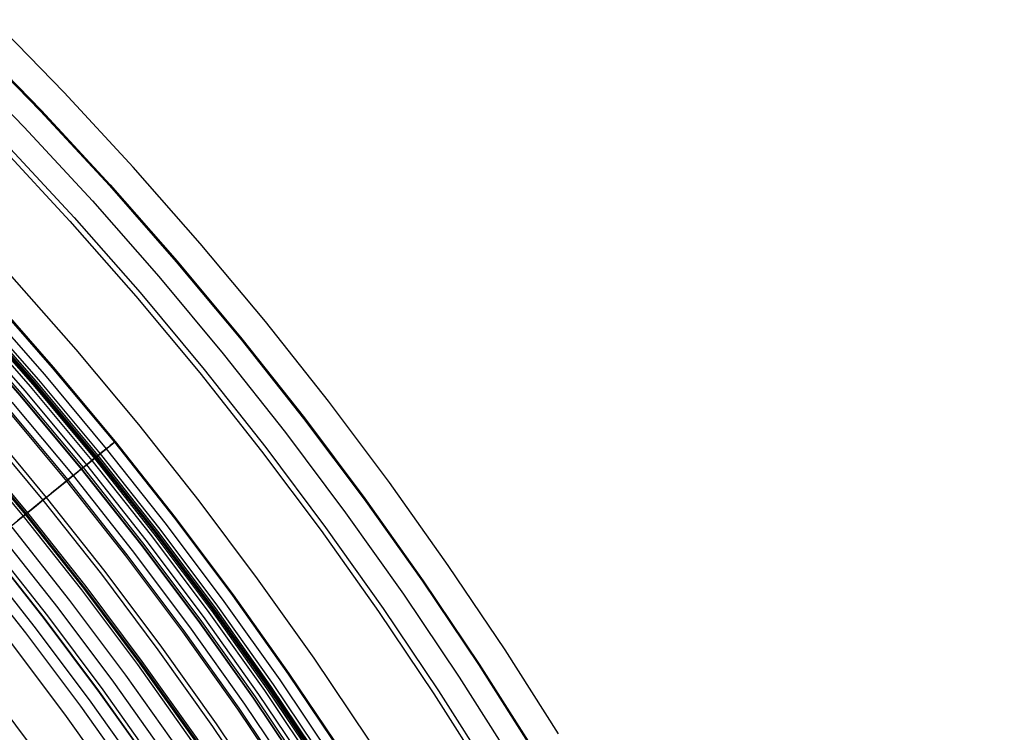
# Model space of a CAD drawing. Header units: millimetres. Extents: x -14 to 488, y -50 to 50.
# Tile 162 of 256: x 323.7 to 332.75, y 19.07 to 25.62. Entities that reach past the tile are written whole.
import ezdxf

# ---------------------------------------------------------------- set-up
doc = ezdxf.new("R2010")
doc.units = ezdxf.units.MM
doc.header["$MEASUREMENT"] = 0
doc.layers.add('Default', color=7, linetype='Continuous')

msp = doc.modelspace()

# ---------------------------------------------------------------- linework, layer by layer
at = {"layer": 'Default'}
for points in [[(328.6506, 19.0567), (328.1595, 19.829), (327.6379, 20.6047), (327.0965, 21.3667), (326.5356, 22.1144), (325.9556, 22.8475), (325.357, 23.5653), (324.74, 24.2676), (324.1052, 24.9536), (323.4528, 25.6231)], [(323.2399, 25.4484), (323.89, 24.7812), (324.5225, 24.0976), (325.1367, 23.3983), (325.732, 22.6841), (326.3079, 21.9558), (326.8639, 21.2141), (327.3996, 20.4598), (327.9145, 19.6938), (328.4083, 18.917)], [(323.2464, 25.4549), (323.8967, 24.7875), (324.5293, 24.1038), (325.1437, 23.4043), (325.7391, 22.6899), (326.3152, 21.9614), (326.8713, 21.2195), (327.4071, 20.465), (327.9222, 19.6989), (328.4161, 18.9218)], [(323.091, 25.2996), (323.7374, 24.6363), (324.3662, 23.9567), (324.9768, 23.2615), (325.5686, 22.5515), (326.1411, 21.8274), (326.6939, 21.09), (327.2264, 20.3402), (327.7383, 19.5786), (328.2293, 18.8063)], [(323.535, 24.4441), (324.1589, 23.7698), (324.7647, 23.0801), (325.3519, 22.3756), (325.92, 21.6571), (326.4685, 20.9255), (326.9968, 20.1815), (327.5048, 19.4259), (327.9919, 18.6597), (328.4579, 17.8835), (328.9025, 17.0983), (329.3255, 16.305), (329.7268, 15.5043), (330.1061, 14.6973), (330.4635, 13.8847), (330.7989, 13.0674), (331.1123, 12.2462), (331.4037, 11.4221), (331.6733, 10.5958), (331.9211, 9.7681), (332.1473, 8.9399), (332.3522, 8.1119), (332.5359, 7.2849), (332.6988, 6.4597)], [(323.5723, 24.4795), (324.1971, 23.8042), (324.8038, 23.1134), (325.3918, 22.4079), (325.9607, 21.6885), (326.5099, 20.9558), (327.0391, 20.2107), (327.5477, 19.454), (328.0355, 18.6866), (328.5022, 17.9094), (328.9475, 17.123), (329.3711, 16.3285), (329.7729, 15.5268), (330.1529, 14.7185), (330.5108, 13.9047), (330.8466, 13.0863), (331.1605, 12.2639), (331.4523, 11.4386), (331.7223, 10.6111), (331.9704, 9.7822), (332.197, 8.9528), (332.4022, 8.1237), (332.5862, 7.2955), (332.7492, 6.469)], [(331.9863, 6.3208), (331.823, 7.1471), (331.6397, 7.9691), (331.4365, 8.7865), (331.2136, 9.5987), (330.9711, 10.4052), (330.7091, 11.2056), (330.4278, 11.9995), (330.1273, 12.7863), (329.7941, 13.5979), (329.4404, 14.4008), (329.0665, 15.1946), (328.6728, 15.9787), (328.2594, 16.7526), (327.8266, 17.5158), (327.3747, 18.2679), (326.904, 19.0082), (326.404, 19.7518), (325.885, 20.4822), (325.3473, 21.199), (324.7914, 21.9017), (324.2175, 22.5899), (323.6261, 23.263)], [(331.9863, 6.3208), (331.823, 7.1471), (331.6397, 7.9691), (331.4365, 8.7865), (331.2136, 9.5987), (330.9711, 10.4052), (330.7091, 11.2056), (330.4278, 11.9995), (330.1273, 12.7863), (329.7941, 13.5979), (329.4404, 14.4008), (329.0665, 15.1946), (328.6728, 15.9787), (328.2594, 16.7526), (327.8266, 17.5158), (327.3747, 18.2679), (326.904, 19.0082), (326.404, 19.7518), (325.885, 20.4822), (325.3473, 21.199), (324.7914, 21.9017), (324.2175, 22.5899), (323.6261, 23.263)], [(323.4084, 23.0932), (323.997, 22.4231), (324.5675, 21.7387), (325.1194, 21.0407), (325.6522, 20.3299), (326.1655, 19.6071), (326.659, 18.873), (327.1322, 18.1285), (327.585, 17.3745), (328.0169, 16.6116), (328.4279, 15.8409), (328.8178, 15.063), (329.1863, 14.2789), (329.5335, 13.4895), (329.8594, 12.6954), (330.1638, 11.8976), (330.447, 11.097), (330.7089, 10.2942), (330.9496, 9.4901), (331.1694, 8.6854), (331.3684, 7.881), (331.5469, 7.0776), (331.7052, 6.2758)], [(323.4152, 23.0994), (324.004, 22.4291), (324.5746, 21.7445), (325.1266, 21.0463), (325.6596, 20.3353), (326.1731, 19.6123), (326.6667, 18.878), (327.1401, 18.1334), (327.5929, 17.3791), (328.025, 16.616), (328.4361, 15.8451), (328.826, 15.067), (329.1947, 14.2827), (329.542, 13.493), (329.8679, 12.6988), (330.1725, 11.9008), (330.4557, 11.0999), (330.7176, 10.2969), (330.9584, 9.4926), (331.1783, 8.6878), (331.3774, 7.8831), (331.5559, 7.0795), (331.7142, 6.2775)], [(323.3379, 23.0297), (323.9248, 22.3614), (324.4938, 21.6788), (325.0441, 20.9828), (325.5755, 20.2739), (326.0874, 19.5531), (326.5795, 18.821), (327.0515, 18.0786), (327.5029, 17.3266), (327.9337, 16.5659), (328.3436, 15.7972), (328.7323, 15.0215), (329.0999, 14.2396), (329.4461, 13.4523), (329.7711, 12.6605), (330.0747, 11.8649), (330.3571, 11.0664), (330.6182, 10.2658), (330.8583, 9.464), (331.0775, 8.6615), (331.276, 7.8593), (331.454, 7.0581), (331.6118, 6.2585)], [(323.211, 22.9153), (323.7951, 22.2503), (324.3612, 21.5712), (324.9088, 20.8786), (325.4375, 20.1733), (325.9469, 19.456), (326.4366, 18.7276), (326.9062, 17.9889), (327.3554, 17.2406), (327.784, 16.4836), (328.1919, 15.7188), (328.5787, 14.947), (328.9444, 14.1689), (329.289, 13.3855), (329.6123, 12.5976), (329.9144, 11.806), (330.1954, 11.0115), (330.4552, 10.2149), (330.6941, 9.417), (330.9122, 8.6185), (331.1097, 7.8203), (331.2869, 7.0231), (331.4439, 6.2275)], [(323.2325, 22.9347), (323.817, 22.2691), (324.3836, 21.5894), (324.9317, 20.8962), (325.4609, 20.1903), (325.9707, 19.4724), (326.4608, 18.7434), (326.9308, 18.0041), (327.3804, 17.2552), (327.8094, 16.4976), (328.2175, 15.7321), (328.6047, 14.9596), (328.9707, 14.1809), (329.3156, 13.3968), (329.6392, 12.6082), (329.9416, 11.8159), (330.2227, 11.0208), (330.4828, 10.2235), (330.7219, 9.4249), (330.9402, 8.6258), (331.1379, 7.8269), (331.3152, 7.029), (331.4723, 6.2327)], [(323.2427, 22.9438), (323.8274, 22.278), (324.3942, 21.598), (324.9425, 20.9046), (325.4719, 20.1984), (325.9819, 19.4802), (326.4722, 18.7509), (326.9424, 18.0112), (327.3922, 17.262), (327.8214, 16.5041), (328.2297, 15.7384), (328.617, 14.9656), (328.9832, 14.1865), (329.3282, 13.4022), (329.6519, 12.6133), (329.9544, 11.8207), (330.2357, 11.0252), (330.4959, 10.2276), (330.7351, 9.4287), (330.9535, 8.6292), (331.1512, 7.83), (331.3285, 7.0318), (331.4857, 6.2352)], [(323.2524, 22.9526), (323.8374, 22.2866), (324.4044, 21.6063), (324.9529, 20.9126), (325.4825, 20.2061), (325.9927, 19.4877), (326.4832, 18.7581), (326.9535, 18.0181), (327.4035, 17.2686), (327.8328, 16.5104), (328.2413, 15.7444), (328.6288, 14.9713), (328.9951, 14.192), (329.3402, 13.4073), (329.6641, 12.6181), (329.9667, 11.8252), (330.2481, 11.0294), (330.5084, 10.2315), (330.7477, 9.4323), (330.9661, 8.6325), (331.1639, 7.833), (331.3414, 7.0345), (331.4986, 6.2376)], [(323.2627, 22.9619), (323.848, 22.2956), (324.4152, 21.6151), (324.964, 20.921), (325.4938, 20.2143), (326.0042, 19.4956), (326.4948, 18.7657), (326.9654, 18.0254), (327.4155, 17.2757), (327.845, 16.5172), (328.2537, 15.7508), (328.6413, 14.9774), (329.0078, 14.1977), (329.353, 13.4127), (329.677, 12.6232), (329.9797, 11.83), (330.2613, 11.0339), (330.5217, 10.2356), (330.7611, 9.4361), (330.9796, 8.6361), (331.1775, 7.8362), (331.355, 7.0373), (331.5123, 6.2401)], [(323.2832, 22.9803), (323.8689, 22.3135), (324.4366, 21.6324), (324.9858, 20.9378), (325.516, 20.2305), (326.0268, 19.5112), (326.5179, 18.7807), (326.9888, 18.0399), (327.4393, 17.2895), (327.8692, 16.5304), (328.2781, 15.7634), (328.6661, 14.9894), (329.0328, 14.2091), (329.3784, 13.4235), (329.7026, 12.6333), (330.0056, 11.8395), (330.2873, 11.0427), (330.5479, 10.2439), (330.7875, 9.4437), (331.0062, 8.643), (331.2043, 7.8425), (331.3819, 7.043), (331.5394, 6.2451)], [(323.117, 22.8305), (323.6989, 22.168), (324.2629, 21.4914), (324.8085, 20.8013), (325.3352, 20.0986), (325.8427, 19.384), (326.3306, 18.6583), (326.7985, 17.9223), (327.246, 17.1768), (327.6731, 16.4226), (328.0794, 15.6606), (328.4648, 14.8917), (328.8292, 14.1165), (329.1724, 13.336), (329.4946, 12.551), (329.7956, 11.7623), (330.0755, 10.9707), (330.3344, 10.1771), (330.5724, 9.3821), (330.7897, 8.5866), (330.9865, 7.7914), (331.1629, 6.9971), (331.3193, 6.2044)], [(323.1199, 22.8331), (323.7018, 22.1705), (324.2659, 21.4938), (324.8115, 20.8037), (325.3384, 20.1009), (325.8459, 19.3862), (326.3338, 18.6604), (326.8017, 17.9243), (327.2494, 17.1788), (327.6765, 16.4245), (328.0828, 15.6624), (328.4683, 14.8933), (328.8327, 14.1181), (329.176, 13.3375), (329.4982, 12.5524), (329.7992, 11.7636), (330.0791, 10.972), (330.3381, 10.1782), (330.5761, 9.3832), (330.7934, 8.5876), (330.9902, 7.7923), (331.1667, 6.9979), (331.3232, 6.2051)], [(323.1332, 22.8451), (323.7154, 22.1822), (324.2798, 21.5051), (324.8257, 20.8146), (325.3528, 20.1115), (325.8607, 19.3964), (326.3488, 18.6702), (326.817, 17.9338), (327.2649, 17.1878), (327.6922, 16.4331), (328.0987, 15.6707), (328.4844, 14.9012), (328.849, 14.1255), (329.1925, 13.3445), (329.5148, 12.559), (329.816, 11.7698), (330.0961, 10.9777), (330.3552, 10.1836), (330.5933, 9.3881), (330.8108, 8.5921), (331.0077, 7.7964), (331.1843, 7.0015), (331.3408, 6.2084)], [(323.1632, 22.8722), (323.7461, 22.2084), (324.3111, 21.5306), (324.8577, 20.8393), (325.3855, 20.1353), (325.8939, 19.4194), (326.3826, 18.6923), (326.8513, 17.955), (327.2997, 17.2081), (327.7276, 16.4526), (328.1346, 15.6892), (328.5207, 14.9188), (328.8858, 14.1422), (329.2297, 13.3603), (329.5524, 12.5739), (329.8539, 11.7837), (330.1343, 10.9907), (330.3937, 10.1956), (330.6322, 9.3992), (330.8499, 8.6023), (331.047, 7.8056), (331.2238, 7.0098), (331.3805, 6.2157)], [(323.6262, 22.1058), (324.1886, 21.4311), (324.7327, 20.743), (325.258, 20.0422), (325.7641, 19.3296), (326.2505, 18.606), (326.7171, 17.872), (327.1634, 17.1286), (327.5893, 16.3766), (327.9944, 15.6167), (328.3788, 14.8499), (328.7421, 14.0769), (329.0844, 13.2986), (329.4056, 12.5158), (329.7058, 11.7293), (329.9849, 10.94), (330.2431, 10.1485), (330.4805, 9.3558), (330.6971, 8.5626), (330.8934, 7.7695), (331.0693, 6.9774), (331.2253, 6.187)], [(323.5661, 22.0544), (324.1272, 21.3813), (324.67, 20.6947), (325.1941, 19.9956), (325.699, 19.2847), (326.1843, 18.5627), (326.6498, 17.8305), (327.0951, 17.0888), (327.5199, 16.3385), (327.9242, 15.5804), (328.3076, 14.8153), (328.6701, 14.0442), (329.0116, 13.2677), (329.3321, 12.4867), (329.6316, 11.702), (329.91, 10.9145), (330.1676, 10.1249), (330.4044, 9.334), (330.6206, 8.5426), (330.8164, 7.7515), (330.9919, 6.9612), (331.1475, 6.1726)], [(323.5781, 22.0647), (324.1395, 21.3912), (324.6825, 20.7044), (325.2068, 20.0049), (325.712, 19.2937), (326.1976, 18.5713), (326.6632, 17.8387), (327.1087, 17.0967), (327.5338, 16.3461), (327.9382, 15.5876), (328.3218, 14.8222), (328.6845, 14.0507), (329.0261, 13.2738), (329.3468, 12.4925), (329.6464, 11.7075), (329.925, 10.9196), (330.1827, 10.1296), (330.4196, 9.3384), (330.6359, 8.5466), (330.8317, 7.7551), (331.0074, 6.9645), (331.1631, 6.1755)], [(323.3534, 21.8724), (323.9098, 21.2048), (324.4482, 20.5239), (324.9679, 19.8306), (325.4687, 19.1255), (325.95, 18.4095), (326.4116, 17.6833), (326.8532, 16.9477), (327.2746, 16.2036), (327.6755, 15.4518), (328.0557, 14.6931), (328.4152, 13.9282), (328.7539, 13.1581), (329.0718, 12.3836), (329.3688, 11.6054), (329.6449, 10.8244), (329.9004, 10.0413), (330.1352, 9.257), (330.3496, 8.4721), (330.5438, 7.6875), (330.7179, 6.9038), (330.8722, 6.1217)], [(323.3536, 21.8726), (323.91, 21.2049), (324.4484, 20.5241), (324.9681, 19.8307), (325.4689, 19.1257), (325.9502, 18.4096), (326.4118, 17.6834), (326.8535, 16.9479), (327.2748, 16.2038), (327.6757, 15.4519), (328.056, 14.6932), (328.4155, 13.9283), (328.7542, 13.1582), (329.072, 12.3837), (329.369, 11.6055), (329.6452, 10.8245), (329.9006, 10.0414), (330.1355, 9.2571), (330.3499, 8.4722), (330.544, 7.6875), (330.7181, 6.9038), (330.8725, 6.1217)], [(323.3848, 21.8993), (323.942, 21.2309), (324.481, 20.5492), (325.0014, 19.855), (325.5027, 19.1491), (325.9847, 18.4322), (326.4469, 17.7051), (326.889, 16.9686), (327.3109, 16.2236), (327.7123, 15.4708), (328.093, 14.7112), (328.453, 13.9454), (328.7921, 13.1744), (329.1103, 12.3989), (329.4077, 11.6197), (329.6842, 10.8377), (329.9399, 10.0537), (330.1751, 9.2684), (330.3897, 8.4826), (330.5841, 7.6969), (330.7584, 6.9123), (330.913, 6.1292)], [(323.1948, 21.7367), (323.7478, 21.0733), (324.2828, 20.3966), (324.7994, 19.7076), (325.297, 19.0069), (325.7753, 18.2953), (326.2341, 17.5736), (326.673, 16.8426), (327.0917, 16.1031), (327.4901, 15.356), (327.868, 14.6019), (328.2253, 13.8418), (328.5619, 13.0765), (328.8778, 12.3068), (329.1729, 11.5335), (329.4474, 10.7573), (329.7012, 9.9791), (329.9346, 9.1996), (330.1477, 8.4196), (330.3406, 7.6398), (330.5137, 6.8609), (330.667, 6.0837)], [(323.2031, 21.7438), (323.7563, 21.0801), (324.2915, 20.4033), (324.8082, 19.714), (325.3059, 19.0131), (325.7845, 18.3013), (326.2434, 17.5793), (326.6824, 16.8481), (327.1012, 16.1084), (327.4998, 15.361), (327.8778, 14.6067), (328.2352, 13.8464), (328.5719, 13.0808), (328.8879, 12.3108), (329.1831, 11.5372), (329.4577, 10.7608), (329.7116, 9.9823), (329.9451, 9.2026), (330.1582, 8.4223), (330.3512, 7.6423), (330.5243, 6.8632), (330.6777, 6.0857)], [(323.2155, 21.7545), (323.769, 21.0904), (324.3045, 20.4133), (324.8214, 19.7237), (325.3194, 19.0224), (325.7982, 18.3102), (326.2573, 17.5879), (326.6965, 16.8564), (327.1156, 16.1163), (327.5143, 15.3685), (327.8925, 14.6138), (328.2501, 13.8531), (328.587, 13.0872), (328.9031, 12.3168), (329.1985, 11.5429), (329.4732, 10.7661), (329.7273, 9.9872), (329.9608, 9.2071), (330.1741, 8.4264), (330.3672, 7.646), (330.5404, 6.8665), (330.6939, 6.0887)], [(323.177, 21.7215), (323.7296, 21.0585), (324.2643, 20.3823), (324.7804, 19.6938), (325.2777, 18.9935), (325.7557, 18.2825), (326.2141, 17.5613), (326.6527, 16.8308), (327.0712, 16.0918), (327.4693, 15.3452), (327.8469, 14.5917), (328.2039, 13.8321), (328.5403, 13.0674), (328.8559, 12.2982), (329.1509, 11.5254), (329.4252, 10.7497), (329.6788, 9.9721), (329.9121, 9.1931), (330.125, 8.4137), (330.3178, 7.6344), (330.4907, 6.8561), (330.644, 6.0794)], [(330.5114, 6.0478), (330.3551, 6.8384), (330.1797, 7.625), (329.9853, 8.407), (329.772, 9.1842), (329.5399, 9.9559), (329.2893, 10.7218), (329.0201, 11.4813), (328.7326, 12.2341), (328.4138, 13.0107), (328.0753, 13.779), (327.7176, 14.5384), (327.3409, 15.2887), (326.9454, 16.0292), (326.5313, 16.7594), (326.0989, 17.479), (325.6485, 18.1874), (325.1701, 18.8989), (324.6735, 19.5978), (324.159, 20.2836), (323.6271, 20.956)], [(330.5114, 6.0478), (330.3551, 6.8384), (330.1797, 7.625), (329.9853, 8.407), (329.772, 9.1842), (329.5399, 9.9559), (329.2893, 10.7218), (329.0201, 11.4813), (328.7326, 12.2341), (328.4138, 13.0107), (328.0753, 13.779), (327.7176, 14.5384), (327.3409, 15.2887), (326.9454, 16.0292), (326.5313, 16.7594), (326.0989, 17.479), (325.6485, 18.1874), (325.1701, 18.8989), (324.6735, 19.5978), (324.159, 20.2836), (323.6271, 20.956)], [(323.517, 20.8858), (324.0472, 20.2152), (324.5591, 19.5323), (325.0523, 18.8378), (325.5264, 18.1326), (325.9811, 17.4173), (326.4161, 16.6928), (326.8311, 15.9599), (327.2259, 15.2194), (327.6005, 14.472), (327.9546, 13.7187), (328.2882, 12.9602), (328.6012, 12.1973), (328.8938, 11.4309), (329.1658, 10.6616), (329.4174, 9.8903), (329.6487, 9.1178), (329.8599, 8.3447), (330.0511, 7.5718), (330.2226, 6.7999), (330.3746, 6.0296)], [(323.3921, 20.7845), (323.9198, 20.1171), (324.4292, 19.4375), (324.9201, 18.7464), (325.3919, 18.0446), (325.8443, 17.3328), (326.2772, 16.6118), (326.6902, 15.8825), (327.0831, 15.1455), (327.4559, 14.4018), (327.8082, 13.6522), (328.1402, 12.8973), (328.4518, 12.1382), (328.7429, 11.3754), (329.0136, 10.6099), (329.2639, 9.8423), (329.4941, 9.0735), (329.7043, 8.3042), (329.8946, 7.5351), (330.0652, 6.7669), (330.2165, 6.0003)], [(330.2223, 6.0014), (330.071, 6.7681), (329.9003, 7.5364), (329.71, 8.3057), (329.4998, 9.0751), (329.2695, 9.8441), (329.0191, 10.6117), (328.7484, 11.3774), (328.4572, 12.1403), (328.1456, 12.8996), (327.8136, 13.6546), (327.4611, 14.4044), (327.0883, 15.1482), (326.6953, 15.8853), (326.2823, 16.6148), (325.8493, 17.3359), (325.3968, 18.0478), (324.9249, 18.7498), (324.434, 19.441), (323.9245, 20.1207), (323.3967, 20.7882)], [(323.4234, 20.8098), (323.9517, 20.1417), (324.4617, 19.4612), (324.9531, 18.7693), (325.4255, 18.0666), (325.8785, 17.3539), (326.3119, 16.6321), (326.7254, 15.9018), (327.1189, 15.164), (327.492, 14.4194), (327.8448, 13.6688), (328.1772, 12.9131), (328.4892, 12.153), (328.7806, 11.3893), (329.0516, 10.6228), (329.3023, 9.8543), (329.5328, 9.0846), (329.7432, 8.3143), (329.9337, 7.5443), (330.1046, 6.7752), (330.2561, 6.0077)], [(323.2255, 20.6492), (323.7497, 19.9861), (324.2558, 19.311), (324.7434, 18.6244), (325.2122, 17.9271), (325.6617, 17.2199), (326.0917, 16.5037), (326.502, 15.779), (326.8924, 15.0469), (327.2627, 14.3081), (327.6128, 13.5633), (327.9426, 12.8134), (328.2521, 12.0591), (328.5413, 11.3013), (328.8103, 10.5408), (329.059, 9.7782), (329.2877, 9.0144), (329.4965, 8.2501), (329.6856, 7.486), (329.8551, 6.7229), (330.0054, 5.9613)], [(323.3026, 20.7118), (323.8284, 20.0467), (324.3361, 19.3695), (324.8251, 18.6808), (325.2953, 17.9815), (325.7462, 17.2721), (326.1775, 16.5537), (326.5891, 15.8269), (326.9807, 15.0925), (327.3521, 14.3514), (327.7032, 13.6044), (328.0341, 12.8522), (328.3445, 12.0957), (328.6346, 11.3356), (328.9043, 10.5727), (329.1538, 9.8079), (329.3832, 9.0418), (329.5926, 8.2751), (329.7823, 7.5087), (329.9523, 6.7432), (330.1031, 5.9794)], [(323.6223, 19.888), (324.1259, 19.2162), (324.6111, 18.5329), (325.0776, 17.8391), (325.5249, 17.1354), (325.9528, 16.4226), (326.3611, 15.7016), (326.7496, 14.9731), (327.1181, 14.2378), (327.4664, 13.4967), (327.7946, 12.7505), (328.1026, 11.9999), (328.3904, 11.2459), (328.658, 10.489), (328.9056, 9.7302), (329.1331, 8.9702), (329.3409, 8.2096), (329.529, 7.4493), (329.6977, 6.6899), (329.8473, 5.932)], [(323.2886, 19.6311), (323.7857, 18.9679), (324.2647, 18.2935), (324.7251, 17.6086), (325.1666, 16.914), (325.589, 16.2105), (325.992, 15.4988), (326.3755, 14.7796), (326.7392, 14.0539), (327.0831, 13.3223), (327.407, 12.5858), (327.711, 11.8449), (327.9951, 11.1006), (328.2593, 10.3535), (328.5036, 9.6045), (328.7282, 8.8543), (328.9333, 8.1036), (329.119, 7.3531), (329.2855, 6.6034)]]:
    msp.add_lwpolyline(points, dxfattribs=at)
at = {"layer": 'Default', "extrusion": (-0.54721, 0.836996, 0)}
for points in [[(-282.5187, 24.7553), (-282.519, 24.722), (-282.5202, 24.6885), (-282.5221, 24.6546), (-282.5247, 24.6206), (-282.5282, 24.5863), (-282.5325, 24.5518), (-282.5377, 24.5172), (-282.5437, 24.4824), (-282.5506, 24.4475), (-282.5584, 24.4126), (-282.567, 24.3776), (-282.5766, 24.3426), (-282.587, 24.3076), (-282.5984, 24.2727), (-282.6108, 24.2379), (-282.624, 24.2032), (-282.6382, 24.1687), (-282.6533, 24.1343), (-282.6693, 24.1002), (-282.6862, 24.0664), (-282.7041, 24.0329), (-282.7229, 23.9997), (-282.7426, 23.9669), (-282.7632, 23.9345), (-282.7846, 23.9026), (-282.807, 23.8712), (-282.8301, 23.8402), (-282.8541, 23.8099), (-282.879, 23.7801), (-282.9046, 23.751), (-282.9309, 23.7225), (-282.958, 23.6947), (-282.9858, 23.6676), (-283.0143, 23.6412), (-283.0435, 23.6156), (-283.0732, 23.5908), (-283.1036, 23.5668), (-283.1345, 23.5436), (-283.1659, 23.5213), (-283.1979, 23.4998), (-283.2302, 23.4793), (-283.263, 23.4596), (-283.2962, 23.4408), (-283.3297, 23.4229), (-283.3636, 23.406), (-283.3977, 23.3899), (-283.432, 23.3748), (-283.4665, 23.3607), (-283.5012, 23.3474), (-283.5361, 23.3351), (-283.571, 23.3237), (-283.6059, 23.3132), (-283.6409, 23.3037), (-283.6759, 23.295), (-283.7109, 23.2873), (-283.7457, 23.2804), (-283.7805, 23.2744), (-283.8151, 23.2692), (-283.8496, 23.2649), (-283.8839, 23.2614), (-283.918, 23.2587), (-283.9518, 23.2568), (-283.9854, 23.2557), (-284.0187, 23.2553), (-284.052, 23.2557), (-284.0855, 23.2568), (-284.1194, 23.2587), (-284.1535, 23.2614), (-284.1877, 23.2649), (-284.2222, 23.2692), (-284.2569, 23.2744), (-284.2916, 23.2804), (-284.3265, 23.2873), (-284.3614, 23.295), (-284.3964, 23.3037), (-284.4314, 23.3132), (-284.4664, 23.3237), (-284.5013, 23.3351), (-284.5361, 23.3474), (-284.5708, 23.3607), (-284.6053, 23.3748), (-284.6397, 23.3899), (-284.6738, 23.406), (-284.7076, 23.4229), (-284.7411, 23.4408), (-284.7743, 23.4596), (-284.8071, 23.4793), (-284.8395, 23.4998), (-284.8714, 23.5213), (-284.9029, 23.5436), (-284.9338, 23.5668), (-284.9641, 23.5908), (-284.9939, 23.6156), (-285.023, 23.6412), (-285.0515, 23.6676), (-285.0793, 23.6947), (-285.1064, 23.7225), (-285.1328, 23.751), (-285.1584, 23.7801), (-285.1832, 23.8099), (-285.2072, 23.8402), (-285.2304, 23.8712), (-285.2527, 23.9026), (-285.2742, 23.9345), (-285.2947, 23.9669), (-285.3144, 23.9997), (-285.3332, 24.0329), (-285.3511, 24.0664), (-285.3681, 24.1002), (-285.3841, 24.1343), (-285.3992, 24.1687), (-285.4134, 24.2032), (-285.4266, 24.2379), (-285.4389, 24.2727), (-285.4503, 24.3076), (-285.4608, 24.3426), (-285.4703, 24.3776), (-285.479, 24.4126), (-285.4868, 24.4475), (-285.4936, 24.4824), (-285.4996, 24.5172), (-285.5048, 24.5518), (-285.5091, 24.5863), (-285.5126, 24.6206), (-285.5153, 24.6546), (-285.5172, 24.6885), (-285.5183, 24.722), (-285.5187, 24.7553)], [(-285.5187, 24.7553), (-285.5183, 24.7886), (-285.5172, 24.8222), (-285.5153, 24.856), (-285.5126, 24.8901), (-285.5091, 24.9244), (-285.5048, 24.9589), (-285.4996, 24.9935), (-285.4936, 25.0283), (-285.4868, 25.0632), (-285.479, 25.0981), (-285.4703, 25.1331), (-285.4608, 25.1681), (-285.4503, 25.203), (-285.4389, 25.238), (-285.4266, 25.2728), (-285.4134, 25.3075), (-285.3992, 25.342), (-285.3841, 25.3764), (-285.3681, 25.4105), (-285.3511, 25.4443), (-285.3332, 25.4778), (-285.3144, 25.511), (-285.2947, 25.5438), (-285.2742, 25.5762), (-285.2527, 25.6081), (-285.2304, 25.6395), (-285.2072, 25.6704), (-285.1832, 25.7008), (-285.1584, 25.7306), (-285.1328, 25.7597), (-285.1064, 25.7882), (-285.0793, 25.816), (-285.0515, 25.8431), (-285.023, 25.8695), (-284.9939, 25.8951), (-284.9641, 25.9199), (-284.9338, 25.9439), (-284.9029, 25.967), (-284.8714, 25.9894), (-284.8395, 26.0108), (-284.8071, 26.0314), (-284.7743, 26.0511), (-284.7411, 26.0699), (-284.7076, 26.0878), (-284.6738, 26.1047), (-284.6397, 26.1208), (-284.6053, 26.1359), (-284.5708, 26.15), (-284.5361, 26.1633), (-284.5013, 26.1756), (-284.4664, 26.187), (-284.4314, 26.1974), (-284.3964, 26.207), (-284.3614, 26.2157), (-284.3265, 26.2234), (-284.2916, 26.2303), (-284.2569, 26.2363), (-284.2222, 26.2415), (-284.1877, 26.2458), (-284.1535, 26.2493), (-284.1194, 26.252), (-284.0855, 26.2538), (-284.052, 26.255), (-284.0187, 26.2553), (-283.9854, 26.255), (-283.9518, 26.2538), (-283.918, 26.252), (-283.8839, 26.2493), (-283.8496, 26.2458), (-283.8151, 26.2415), (-283.7805, 26.2363), (-283.7457, 26.2303), (-283.7109, 26.2234), (-283.6759, 26.2157), (-283.6409, 26.207), (-283.6059, 26.1974), (-283.571, 26.187), (-283.5361, 26.1756), (-283.5012, 26.1633), (-283.4665, 26.15), (-283.432, 26.1359), (-283.3977, 26.1208), (-283.3636, 26.1047), (-283.3297, 26.0878), (-283.2962, 26.0699), (-283.263, 26.0511), (-283.2302, 26.0314), (-283.1979, 26.0108), (-283.1659, 25.9894), (-283.1345, 25.967), (-283.1036, 25.9439), (-283.0732, 25.9199), (-283.0435, 25.8951), (-283.0143, 25.8695), (-282.9858, 25.8431), (-282.958, 25.816), (-282.9309, 25.7882), (-282.9046, 25.7597), (-282.879, 25.7306), (-282.8541, 25.7008), (-282.8301, 25.6704), (-282.807, 25.6395), (-282.7846, 25.6081), (-282.7632, 25.5762), (-282.7426, 25.5438), (-282.7229, 25.511), (-282.7041, 25.4778), (-282.6862, 25.4443), (-282.6693, 25.4105), (-282.6533, 25.3764), (-282.6382, 25.342), (-282.624, 25.3075), (-282.6108, 25.2728), (-282.5984, 25.238), (-282.587, 25.203), (-282.5766, 25.1681), (-282.567, 25.1331), (-282.5584, 25.0981), (-282.5506, 25.0632), (-282.5437, 25.0283), (-282.5377, 24.9935), (-282.5325, 24.9589), (-282.5282, 24.9244), (-282.5247, 24.8901), (-282.5221, 24.856), (-282.5202, 24.8222), (-282.519, 24.7886), (-282.5187, 24.7553)]]:
    msp.add_lwpolyline(points, dxfattribs=at)
at = {"layer": 'Default'}
for points in [[(323.6664, 21.0072, 20.7696), (323.7111, 21.0435, 20.6701), (323.7563, 21.0801, 20.5619), (323.8021, 21.1173, 20.4437), (323.8484, 21.1549, 20.3146), (323.8951, 21.1928, 20.1733), (323.942, 21.2309, 20.0188), (323.9889, 21.269, 19.85), (324.0356, 21.3068, 19.666), (324.0817, 21.3443, 19.4661), (324.1272, 21.3813, 19.2492), (324.1717, 21.4174, 19.0146), (324.215, 21.4526, 18.7616), (324.2569, 21.4866, 18.4896), (324.2971, 21.5192, 18.1978), (324.3354, 21.5503, 17.8856), (324.3716, 21.5797, 17.5523), (324.4366, 21.6324, 16.8199), (324.4902, 21.6759, 15.9953), (324.5308, 21.709, 15.073), (324.5571, 21.7303, 14.0477), (324.5746, 21.7445, 6.8571), (324.5733, 21.7434, 6.6768), (324.5694, 21.7403, 6.5005), (324.563, 21.735, 6.328), (324.554, 21.7278, 6.1595), (324.5425, 21.7185, 5.995), (324.5287, 21.7072, 5.8344), (324.5124, 21.694, 5.6777), (324.4938, 21.6788, 5.5249), (324.4728, 21.6619, 5.3761), (324.4497, 21.643, 5.2312), (324.4243, 21.6224, 5.0901), (324.3967, 21.6001, 4.9527), (324.3671, 21.576, 4.8191), (324.3354, 21.5502, 4.6892), (324.3016, 21.5228, 4.5629), (324.2659, 21.4938, 4.4401), (324.2282, 21.4632, 4.3209), (324.1886, 21.4311, 4.2051), (324.147, 21.3973, 4.0926), (324.1035, 21.362, 3.9832), (324.058, 21.3251, 3.8769), (324.0107, 21.2866, 3.7736), (323.9613, 21.2466, 3.6731), (323.91, 21.2049, 3.5754), (323.8568, 21.1617, 3.4802), (323.8015, 21.1168, 3.3876), (323.7442, 21.0703, 3.2975), (323.6846, 21.0219, 3.2097)], [(323.3262, 20.7309, 57.0709), (323.7478, 21.0733, 50.6988), (324.1886, 21.4311, 40.8885), (324.4044, 21.6063, 33.3186), (324.4234, 21.6217, 31.5171), (324.4152, 21.6151, 30.987), (324.407, 21.6084, 30.7366), (324.3959, 21.5994, 30.4965), (324.3817, 21.5879, 30.267), (324.3645, 21.5739, 30.0486), (324.344, 21.5573, 29.8417), (324.3203, 21.538, 29.6466), (324.3072, 21.5274, 29.5536), (324.2933, 21.5161, 29.4637), (324.2785, 21.5041, 29.3769), (324.2629, 21.4914, 29.2934), (324.2463, 21.4779, 29.2124), (324.2287, 21.4637, 29.1332), (324.2103, 21.4487, 29.056), (324.191, 21.433, 28.9806), (324.1708, 21.4167, 28.9071), (324.1499, 21.3997, 28.8356), (324.1283, 21.3822, 28.766), (324.1061, 21.3641, 28.6984), (324.0832, 21.3455, 28.6328), (324.0597, 21.3265, 28.5692), (324.0357, 21.307, 28.5076), (324.0113, 21.2871, 28.448), (323.9864, 21.267, 28.3905), (323.9612, 21.2465, 28.3351), (323.9357, 21.2257, 28.2818), (323.9098, 21.2048, 28.2306), (323.8838, 21.1836, 28.1816), (323.8576, 21.1624, 28.1347), (323.8314, 21.1411, 28.0899), (323.8051, 21.1197, 28.0473), (323.7789, 21.0985, 28.0068), (323.7529, 21.0773, 27.9685), (323.7271, 21.0564, 27.9323), (323.7015, 21.0357, 27.8982), (323.6764, 21.0152, 27.8663)]]:
    msp.add_polyline3d(points, dxfattribs=at)

doc.saveas('drawing.dxf')
